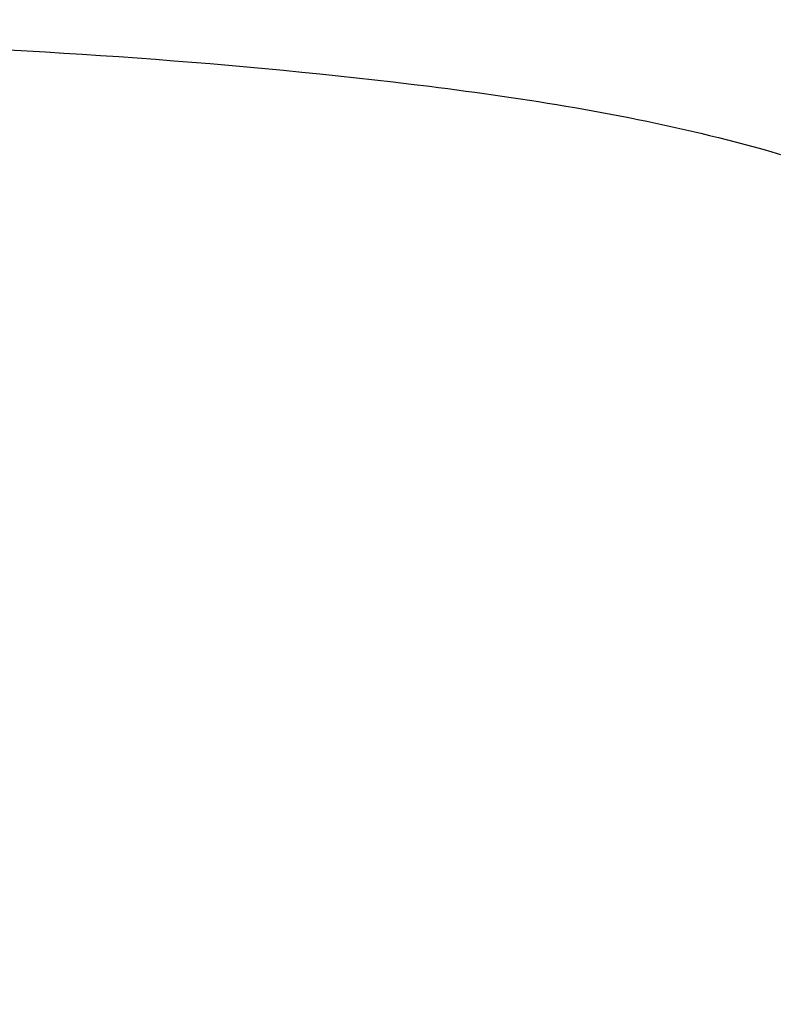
# Model space of a CAD drawing. Header units: millimetres. Extents: x -6792 to 22441, y -13430 to 4653.
# Tile 17 of 256: x -5615 to -5602, y -7969 to -7953. Entities that reach past the tile are written whole.
import ezdxf
from ezdxf import colors
from ezdxf.entities.mleader import LeaderData, LeaderLine
from ezdxf.math import Vec2, Vec3

# ---------------------------------------------------------------- set-up
doc = ezdxf.new("R2010")
doc.units = ezdxf.units.MM
doc.layers.add('_A_OPIS', color=253, linetype='Continuous', lineweight=9)
doc.layers.add('Wyposazenie Wew - Urzadzenia Sanitarne', color=6, linetype='Continuous')
doc.styles.get("Standard").update_dxf_attribs({"font": 'arial.ttf'})

# ---------------------------------------------------------------- blocks, each defined once
blk = doc.blocks.new('Umywalka KOŁO_bez barier')
at = {"linetype": 'Continuous'}
blk.add_lwpolyline([(7.211, -12.624), (7.524, -12.641), (7.837, -12.659), (8.15, -12.677), (8.463, -12.697), (8.775, -12.718), (9.088, -12.739), (9.401, -12.761), (9.713, -12.784), (10.026, -12.808), (10.338, -12.833), (10.65, -12.859), (10.963, -12.886), (11.275, -12.914), (11.587, -12.943), (11.899, -12.972), (12.211, -13.003), (12.523, -13.035), (12.834, -13.067), (13.146, -13.101), (13.457, -13.135), (13.769, -13.171), (14.08, -13.208), (14.391, -13.246), (14.546, -13.265), (14.702, -13.285), (14.857, -13.305), (15.013, -13.326), (15.168, -13.347), (15.323, -13.368), (15.478, -13.39), (15.633, -13.412), (15.788, -13.435), (15.943, -13.458), (16.098, -13.482), (16.253, -13.506), (16.408, -13.531), (16.563, -13.556), (16.717, -13.582), (16.872, -13.608), (17.026, -13.635), (17.18, -13.663), (17.334, -13.691), (17.488, -13.72), (17.642, -13.749), (17.796, -13.779), (17.95, -13.81), (18.103, -13.842), (18.256, -13.874), (18.41, -13.907), (18.563, -13.941), (18.716, -13.975), (18.868, -14.01), (19.021, -14.046), (19.173, -14.083), (19.325, -14.121), (19.477, -14.159), (19.629, -14.198), (19.78, -14.238), (19.932, -14.279), (20.083, -14.321), (20.233, -14.364), (20.384, -14.407)], dxfattribs=at)
blk = doc.blocks.new('_Dot')
at = {"color": 0, "linetype": 'ByBlock', "lineweight": -2}
blk.add_line((-0.5, 0), (-1, 0), dxfattribs=at)
at = {"color": 0, "linetype": 'ByBlock', "const_width": 0.5}
blk.add_lwpolyline([(-0.25, 0, 1), (0.25, 0, 1)], format="xyb", close=True, dxfattribs=at)

msp = doc.modelspace()

# ---------------------------------------------------------------- block references
at = {"layer": 'Wyposazenie Wew - Urzadzenia Sanitarne'}
msp.add_blockref('Umywalka KOŁO_bez barier', (-5622.09, -7940.47), dxfattribs=at)

# ---------------------------------------------------------------- leaders
at = {"layer": '_A_OPIS', "linetype": 'ByBlock'}
ml = msp.add_multileader_mtext('Standard', dxfattribs=at)
ml.set_content('COKOLIKI PRZYŚCIENNE O WYS. OK. 7-8 CM\\PZ PŁYTEK FORMATU 60X120CM CIĘTYCH\\PWZDŁUŻ NA 7-8 NP. OPTIMUM GRAND\\PCOLOURS GRAPHITE MAT FUGA 2 MM\\PO KOLORZE ZBLIŻONYM DO\\PPŁYTKI (GRAFIT)', color=256)
ml.set_leader_properties(color=256, linetype='ByLayer', lineweight=-1)
ml.set_arrow_properties(name='DOT')
ml.build(insert=Vec2(0, 0))
ml.multileader.update_dxf_attribs({"text_left_attachment_type": 6, "text_right_attachment_type": 5, "dogleg_length": 3, "arrow_head_size": 6})
ctx = ml.context
ctx.base_point, ctx.char_height, ctx.arrow_head_size, ctx.plane_origin, ctx.plane_x_axis, ctx.plane_y_axis = Vec3(-5565.753, -7773.837), 5, 6, Vec3(-5724.826, -8322.544), Vec3(-1, 0.00063), Vec3(-0.00063, -1)
ctx.left_attachment, ctx.right_attachment = 6, 5
notes = []
notes.append((ctx, [(0, (1, 1, 0), (-5724.518, -7828.12), (1, -0.00063), 5.014, [(0, [(-5724.458, -7738.784)], 0, [])])]))
ctx.mtext.insert, ctx.mtext.text_direction, ctx.mtext.rotation, ctx.mtext.line_spacing_factor, ctx.mtext.flow_direction = Vec3(-5717.466, -7767.272), Vec3(1, -0.00063), 6.282556, 1.2, 5
for ctx, leaders in notes:
    for number, flags, end, landing, length, lines in leaders:
        leader = LeaderData()
        leader.index, (leader.has_last_leader_line, leader.has_dogleg_vector, leader.attachment_direction) = number, flags
        leader.last_leader_point, leader.dogleg_vector, leader.dogleg_length = Vec3(end), Vec3(landing), length
        for number, points, colour, breaks in lines:
            line = LeaderLine()
            line.index, line.vertices, line.color, line.breaks = number, Vec3.list(points), colors.encode_raw_color(colour), breaks
            leader.lines.append(line)
        ctx.leaders.append(leader)

doc.saveas('drawing.dxf')
